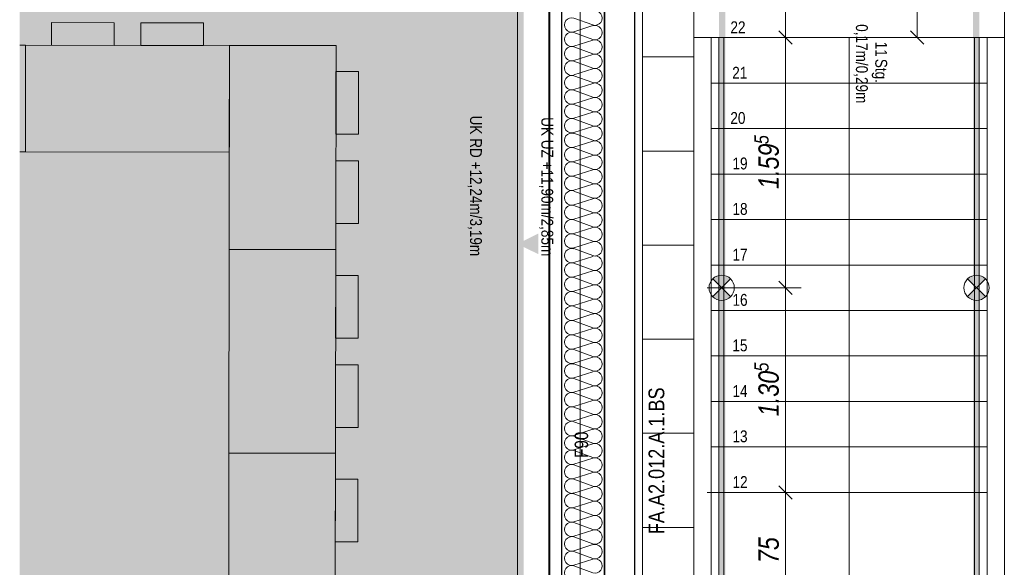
# Model space of a CAD drawing. Extents: x -634 to 300, y 62 to 1102.
# Tile 32 of 125: x -555 to -429, y 443 to 513. Entities that reach past the tile are written whole.
import ezdxf
from ezdxf.lldxf.tags import DXFTag

# ---------------------------------------------------------------- set-up
doc = ezdxf.new("R2010")
doc.units = 0
doc.layers.get('0').update_dxf_attribs({"lineweight": 13})
for name, color, linetype, lineweight, true_color in [('00_ E_ST_Handlaufleuchte', 7, 'Continuous', 13, 0xb2b200), ('00_E_ST_Handlaufleuchte_Bem', 7, 'Continuous', 5, 0x7d7d00), ('00_E_ST_Handlaufleuchte_Kabel', 3, 'Continuous', 18, 0x00ff00), ('00_E_ST_Handlaufleuchte–Handlauf-Position', 7, 'Continuous', 5, 0x0000b2), ('30 -33 Aussenwände- 7 Fassade_ Elemente', 7, 'Continuous', 9, 0x00aacc), ('30 -35 Decken- 1 Konstruktion-Träger- Stahlbeton', 7, 'Continuous', 13, 0x33aa00), ('30 -35 Decken- 2.2 Treppen Außen', 9, 'Continuous', 9, 0x808080), ('60- 61 allgemeine Ausstattung- 1 Möbel', 9, 'Continuous', 9, 0x808080), ('60- 61 allgemeine Ausstattung- 4 Terrassen', 9, 'Continuous', 9, 0x808080), ('70 -72 Beschriftung- 1 Beschriftung allgemein', 7, 'Continuous', 9, 0xff6633), ('70 -76 Bemaßung- 2 Allgemein', 9, 'Continuous', 5, 0x808080), ('iwb_Layout BA_Markierung', 7, 'Continuous', 9, 0xbadcdc)]:
    doc.layers.add(name, color=color, linetype=linetype, lineweight=lineweight, true_color=true_color)
doc.layers.add('70 -71 Achsen- 1 Gebäudeachsen', color=7, linetype='STRICHPUNKT2-A06CPW00L0', lineweight=18)
doc.layers.add('70 -75 Raumstempel- 3 Wandstempel', color=7, linetype='Continuous', lineweight=50)
doc.styles.get("Standard").update_dxf_attribs({"font": 'ARIALN.TTF'})
tags = doc.linetypes.add('grob-A06CPVZVL0', pattern=[14, 3, -8, 3]).pattern_tags.tags
tags[8:9] = [DXFTag(74, 4), DXFTag(75, 0), DXFTag(340, '0'), DXFTag(46, 0.0), DXFTag(50, 0.0), DXFTag(44, 0.0), DXFTag(45, 0.0)]
tags[6:7] = [DXFTag(74, 4), DXFTag(75, 0), DXFTag(340, '0'), DXFTag(46, 0.0), DXFTag(50, 0.0), DXFTag(44, 0.0), DXFTag(45, 0.0)]
tags[4:5] = [DXFTag(74, 4), DXFTag(75, 0), DXFTag(340, '0'), DXFTag(46, 0.0), DXFTag(50, 0.0), DXFTag(44, 0.0), DXFTag(45, 0.0)]
tags = doc.linetypes.add('STRICHPUNKT2-A06CPW00L0', pattern=[12.7, 6.35, -3.175, 0, -3.175]).pattern_tags.tags
tags[10:11] = [DXFTag(74, 4), DXFTag(75, 0), DXFTag(340, '0'), DXFTag(46, 0.0), DXFTag(50, 0.0), DXFTag(44, 0.0), DXFTag(45, 0.0)]
tags[8:9] = [DXFTag(74, 4), DXFTag(75, 0), DXFTag(340, '0'), DXFTag(46, 0.0), DXFTag(50, 0.0), DXFTag(44, 0.0), DXFTag(45, 0.0)]
tags[6:7] = [DXFTag(74, 4), DXFTag(75, 0), DXFTag(340, '0'), DXFTag(46, 0.0), DXFTag(50, 0.0), DXFTag(44, 0.0), DXFTag(45, 0.0)]
tags[4:5] = [DXFTag(74, 4), DXFTag(75, 0), DXFTag(340, '0'), DXFTag(46, 0.0), DXFTag(50, 0.0), DXFTag(44, 0.0), DXFTag(45, 0.0)]

# ---------------------------------------------------------------- blocks, each defined once
blk = doc.blocks.new('Polygon-A06CPVZPL0')
at = {"color": 0, "linetype": 'ByBlock', "lineweight": -2, "ltscale": 0.13}
blk.add_solid([(-490.31, 86.03), (-554.53, 85.86), (-490.15, 1071.44), (-554.53, 1071.44)], dxfattribs=at)
blk = doc.blocks.new('Referenz-A06CPW02L0')
at = {"layer": '30 -33 Aussenwände- 7 Fassade_ Elemente', "color": 0, "linetype": 'grob-A06CPVZVL0', "ltscale": 0.13}
for p, q in [((-428.93, 588.94), (-428.93, 510.28)), ((-428.93, 588.94), (-428.93, 371.88)), ((-468.53, 510.28), (-468.53, 540.08))]:
    blk.add_line(p, q, dxfattribs=at)
at = {"layer": '30 -33 Aussenwände- 7 Fassade_ Elemente', "color": 0, "linetype": 'Continuous', "lineweight": 25, "ltscale": 0.25}
for p, q in [((-479.93, 540.88), (-479.93, 375.88)), ((-485.39, 380.38), (-485.39, 536.38)), ((-479.93, 380.88), (-479.93, 535.88)), ((-476.09, 535.88), (-476.09, 380.88))]:
    blk.add_line(p, q, dxfattribs=at)
at = {"layer": '30 -33 Aussenwände- 7 Fassade_ Elemente', "color": 0, "linetype": 'Continuous', "ltscale": 0.13}
for p, q in [((-475.09, 377.28), (-475.09, 539.48)), ((-486.89, 536.38), (-486.89, 380.38)), ((-483.83, 512.78), (-481.43, 511.9)), ((-481.43, 511.81), (-483.83, 511.03)), ((-483.83, 510.94), (-481.43, 510.06)), ((-481.43, 509.97), (-483.83, 509.2)), ((-483.83, 509.11), (-481.43, 508.22)), ((-481.43, 508.13), (-483.83, 507.36)), ((-483.83, 507.27), (-481.43, 506.38)), ((-481.43, 506.29), (-483.83, 505.52)), ((-483.83, 505.43), (-481.43, 504.54)), ((-481.43, 504.45), (-483.83, 503.68)), ((-483.83, 503.59), (-481.43, 502.7)), ((-481.43, 502.61), (-483.83, 501.84)), ((-483.83, 501.75), (-481.43, 500.86)), ((-481.43, 500.77), (-483.83, 500)), ((-483.83, 499.91), (-481.43, 499.03)), ((-481.43, 498.94), (-483.83, 498.17)), ((-483.83, 498.08), (-481.43, 497.19)), ((-481.43, 497.1), (-483.83, 496.33)), ((-483.83, 496.24), (-481.43, 495.35)), ((-481.43, 495.26), (-483.83, 494.49)), ((-483.83, 494.4), (-481.43, 493.51)), ((-481.43, 493.42), (-483.83, 492.65)), ((-483.83, 492.56), (-481.43, 491.67)), ((-481.43, 491.58), (-483.83, 490.81)), ((-483.83, 490.72), (-481.43, 489.83)), ((-481.43, 489.74), (-483.83, 488.97)), ((-483.83, 488.88), (-481.43, 488)), ((-481.43, 487.91), (-483.83, 487.13)), ((-483.83, 487.04), (-481.43, 486.16)), ((-481.43, 486.07), (-483.83, 485.3)), ((-483.83, 485.21), (-481.43, 484.32)), ((-481.43, 484.23), (-483.83, 483.46)), ((-483.83, 483.37), (-481.43, 482.48)), ((-481.43, 482.39), (-483.83, 481.62)), ((-483.83, 481.53), (-481.43, 480.64)), ((-481.43, 480.55), (-483.83, 479.78)), ((-483.83, 479.69), (-481.43, 478.8)), ((-481.43, 478.71), (-483.83, 477.94)), ((-483.83, 477.85), (-481.43, 476.96)), ((-481.43, 476.87), (-483.83, 476.1)), ((-483.83, 476.01), (-481.43, 475.13)), ((-481.43, 475.04), (-483.83, 474.26)), ((-483.83, 474.17), (-481.43, 473.29)), ((-481.43, 473.2), (-483.83, 472.43)), ((-483.83, 472.34), (-481.43, 471.45)), ((-481.43, 471.36), (-483.83, 470.59)), ((-483.83, 470.5), (-481.43, 469.61)), ((-481.43, 469.52), (-483.83, 468.75)), ((-483.83, 468.66), (-481.43, 467.77)), ((-481.43, 467.68), (-483.83, 466.91)), ((-483.83, 466.82), (-481.43, 465.93)), ((-481.43, 465.84), (-483.83, 465.07)), ((-483.83, 464.98), (-481.43, 464.09)), ((-481.43, 464), (-483.83, 463.23)), ((-483.83, 463.14), (-481.43, 462.26)), ((-481.43, 462.17), (-483.83, 461.39)), ((-483.83, 461.3), (-481.43, 460.42)), ((-481.43, 460.33), (-483.83, 459.56)), ((-483.83, 459.47), (-481.43, 458.58)), ((-481.43, 458.49), (-483.83, 457.72)), ((-483.83, 457.63), (-481.43, 456.74)), ((-481.43, 456.65), (-483.83, 455.88)), ((-483.83, 455.79), (-481.43, 454.9)), ((-481.43, 454.81), (-483.83, 454.04)), ((-483.83, 453.95), (-481.43, 453.06)), ((-481.43, 452.97), (-483.83, 452.2)), ((-483.83, 452.11), (-481.43, 451.22)), ((-481.43, 451.13), (-483.83, 450.36)), ((-483.83, 450.27), (-481.43, 449.39)), ((-481.43, 449.3), (-483.83, 448.52)), ((-483.83, 448.43), (-481.43, 447.55)), ((-481.43, 447.46), (-483.83, 446.69)), ((-483.83, 446.6), (-481.43, 445.71)), ((-481.43, 445.62), (-483.83, 444.85)), ((-483.83, 444.76), (-481.43, 443.87)), ((-481.43, 443.78), (-483.83, 443.01)), ((-483.83, 442.92), (-481.43, 442.03))]:
    blk.add_line(p, q, dxfattribs=at)
for centre, major_axis, end_param in [((-481.15, 512.77), (-0.282, -0.874), 3.764652), ((-484.12, 511.91), (0.282, 0.874), 3.765224), ((-481.15, 510.93), (-0.282, -0.874), 3.764652), ((-484.12, 510.07), (0.282, 0.874), 3.765224), ((-481.15, 509.09), (-0.282, -0.874), 3.764652), ((-484.12, 508.23), (0.282, 0.874), 3.765224), ((-481.15, 507.25), (-0.282, -0.874), 3.764652), ((-484.12, 506.39), (0.282, 0.874), 3.765224), ((-481.15, 505.42), (-0.282, -0.874), 3.764652), ((-484.12, 504.55), (0.282, 0.874), 3.765224), ((-484.12, 502.72), (0.282, 0.874), 3.765224), ((-481.15, 503.58), (-0.282, -0.874), 3.764652), ((-481.15, 501.74), (-0.282, -0.874), 3.764652), ((-484.12, 500.88), (0.282, 0.874), 3.765224), ((-484.12, 499.04), (0.282, 0.874), 3.765224), ((-481.15, 499.9), (-0.282, -0.874), 3.764652), ((-481.15, 498.06), (-0.282, -0.874), 3.764652), ((-484.12, 497.2), (0.282, 0.874), 3.765224), ((-484.12, 495.36), (0.282, 0.874), 3.765224), ((-481.15, 496.22), (-0.282, -0.874), 3.764652), ((-481.15, 494.39), (-0.282, -0.874), 3.764652), ((-484.12, 493.52), (0.282, 0.874), 3.765224), ((-484.12, 491.69), (0.282, 0.874), 3.765224), ((-481.15, 492.55), (-0.282, -0.874), 3.764652), ((-481.15, 490.71), (-0.282, -0.874), 3.764652), ((-484.12, 489.85), (0.282, 0.874), 3.765224), ((-481.15, 488.87), (-0.282, -0.874), 3.764652), ((-484.12, 488.01), (0.282, 0.874), 3.765224), ((-481.15, 487.03), (-0.282, -0.874), 3.764652), ((-484.12, 486.17), (0.282, 0.874), 3.765224), ((-481.15, 485.19), (-0.282, -0.874), 3.764652), ((-484.12, 484.33), (0.282, 0.874), 3.765224), ((-481.15, 483.35), (-0.282, -0.874), 3.764652), ((-484.12, 482.49), (0.282, 0.874), 3.765224), ((-481.15, 481.52), (-0.282, -0.874), 3.764652), ((-484.12, 480.65), (0.282, 0.874), 3.765224), ((-484.12, 478.82), (0.282, 0.874), 3.765224), ((-481.15, 479.68), (-0.282, -0.874), 3.764652), ((-481.15, 477.84), (-0.282, -0.874), 3.764652), ((-484.12, 476.98), (0.282, 0.874), 3.765224), ((-484.12, 475.14), (0.282, 0.874), 3.765224), ((-481.15, 476), (-0.282, -0.874), 3.764652), ((-481.15, 474.16), (-0.282, -0.874), 3.764652), ((-484.12, 473.3), (0.282, 0.874), 3.765224), ((-484.12, 471.46), (0.282, 0.874), 3.765224), ((-481.15, 472.32), (-0.282, -0.874), 3.764652), ((-481.15, 470.48), (-0.282, -0.874), 3.764652), ((-484.12, 469.62), (0.282, 0.874), 3.765224), ((-484.12, 467.78), (0.282, 0.874), 3.765224), ((-481.15, 468.65), (-0.282, -0.874), 3.764652), ((-481.15, 466.81), (-0.282, -0.874), 3.764652), ((-484.12, 465.95), (0.282, 0.874), 3.765224), ((-484.12, 464.11), (0.282, 0.874), 3.765224), ((-481.15, 464.97), (-0.282, -0.874), 3.764652), ((-481.15, 463.13), (-0.282, -0.874), 3.764652), ((-484.12, 462.27), (0.282, 0.874), 3.765224), ((-481.15, 461.29), (-0.282, -0.874), 3.764652), ((-484.12, 460.43), (0.282, 0.874), 3.765224), ((-481.15, 459.45), (-0.282, -0.874), 3.764652), ((-484.12, 458.59), (0.282, 0.874), 3.765224), ((-481.15, 457.61), (-0.282, -0.874), 3.764652), ((-484.12, 456.75), (0.282, 0.874), 3.765224), ((-481.15, 455.78), (-0.282, -0.874), 3.764652), ((-484.12, 454.91), (0.282, 0.874), 3.765224), ((-481.15, 453.94), (-0.282, -0.874), 3.764652), ((-484.12, 453.08), (0.282, 0.874), 3.765224), ((-484.12, 451.24), (0.282, 0.874), 3.765224), ((-481.15, 452.1), (-0.282, -0.874), 3.764652), ((-481.15, 450.26), (-0.282, -0.874), 3.764652), ((-484.12, 449.4), (0.282, 0.874), 3.765224), ((-484.12, 447.56), (0.282, 0.874), 3.765224), ((-481.15, 448.42), (-0.282, -0.874), 3.764652), ((-481.15, 446.58), (-0.282, -0.874), 3.764652), ((-484.12, 445.72), (0.282, 0.874), 3.765224), ((-484.12, 443.88), (0.282, 0.874), 3.765224), ((-481.15, 444.74), (-0.282, -0.874), 3.764652), ((-481.15, 442.91), (-0.282, -0.874), 3.764652), ((-484.12, 442.04), (0.282, 0.874), 3.765224)]:
    blk.add_ellipse(centre, major_axis=major_axis, ratio=1, start_param=0, end_param=end_param, dxfattribs=at)
at = {"layer": '30 -35 Decken- 1 Konstruktion-Träger- Stahlbeton', "color": 0, "linetype": 'grob-A06CPVZVL0', "lineweight": -2, "ltscale": 0.13}
for p, q in [((-491.03, 379.88), (-491.03, 596.88)), ((-483.03, 379.88), (-483.03, 596.88))]:
    blk.add_line(p, q, dxfattribs=at)
at = {"layer": '30 -35 Decken- 2.2 Treppen Außen', "color": 0, "linetype": 'grob-A06CPVZVL0', "ltscale": 0.13}
for p, q in [((-428.93, 510.28), (-468.53, 510.28)), ((-466.33, 510.28), (-468.53, 510.28)), ((-468.53, 510.28), (-468.53, 400.39)), ((-466.33, 504.48), (-466.33, 510.28)), ((-466.33, 399.92), (-466.33, 510.28)), ((-448.73, 396.18), (-448.73, 510.28)), ((-431.13, 504.48), (-431.13, 510.28)), ((-428.93, 510.28), (-431.13, 510.28)), ((-431.13, 510.28), (-431.13, 392.44)), ((-428.93, 391.97), (-428.93, 510.28)), ((-466.33, 498.68), (-466.33, 504.48)), ((-431.13, 504.48), (-466.33, 504.48)), ((-431.13, 498.68), (-431.13, 504.48)), ((-466.33, 492.88), (-466.33, 498.68)), ((-431.13, 498.68), (-466.33, 498.68)), ((-431.13, 492.88), (-431.13, 498.68)), ((-466.33, 487.08), (-466.33, 492.88)), ((-431.13, 492.88), (-466.33, 492.88)), ((-431.13, 487.08), (-431.13, 492.88)), ((-466.33, 481.28), (-466.33, 487.08)), ((-431.13, 487.08), (-466.33, 487.08)), ((-431.13, 481.28), (-431.13, 487.08)), ((-466.33, 475.48), (-466.33, 481.28)), ((-431.13, 481.28), (-466.33, 481.28)), ((-431.13, 475.48), (-431.13, 481.28)), ((-466.33, 469.68), (-466.33, 475.48)), ((-431.13, 475.48), (-466.33, 475.48)), ((-431.13, 469.68), (-431.13, 475.48)), ((-466.33, 463.88), (-466.33, 469.68)), ((-431.13, 469.68), (-466.33, 469.68)), ((-431.13, 463.88), (-431.13, 469.68)), ((-466.33, 458.08), (-466.33, 463.88)), ((-431.13, 463.88), (-466.33, 463.88)), ((-431.13, 458.08), (-431.13, 463.88)), ((-466.33, 452.28), (-466.33, 458.08)), ((-431.13, 458.08), (-466.33, 458.08)), ((-431.13, 452.28), (-431.13, 458.08)), ((-466.33, 422.28), (-466.33, 452.28)), ((-431.13, 452.28), (-466.33, 452.28)), ((-431.13, 422.28), (-431.13, 452.28))]:
    blk.add_line(p, q, dxfattribs=at)
at = {"layer": '30 -35 Decken- 2.2 Treppen Außen', "color": 0, "linetype": 'Continuous', "ltscale": 0.13}
for p, q in [((-468.53, 400.39), (-468.53, 510.28)), ((-468.53, 510.28), (-466.33, 510.28)), ((-466.33, 510.28), (-466.33, 399.92)), ((-465.33, 399.71), (-465.33, 510.28)), ((-465.33, 510.28), (-464.73, 510.28)), ((-464.73, 510.28), (-464.73, 399.58)), ((-432.13, 510.28), (-432.73, 510.28)), ((-432.73, 510.28), (-432.73, 392.78)), ((-432.13, 392.66), (-432.13, 510.28)), ((-428.93, 510.28), (-431.13, 510.28)), ((-431.13, 510.28), (-431.13, 392.44)), ((-428.93, 391.97), (-428.93, 510.28))]:
    blk.add_line(p, q, dxfattribs=at)
at = {"layer": '60- 61 allgemeine Ausstattung- 1 Möbel', "color": 0, "linetype": 'Continuous', "ltscale": 0.13}
for p, q in [((-550.48, 509.32), (-550.47, 512.2)), ((-550.47, 512.2), (-542.47, 512.19)), ((-542.47, 512.19), (-542.48, 509.3)), ((-539.09, 509.3), (-539.08, 512.18)), ((-539.08, 512.18), (-531.08, 512.17)), ((-531.08, 512.17), (-531.09, 509.29)), ((-554.53, 509.32), (-553.78, 509.32)), ((-553.78, 509.32), (-553.8, 495.72)), ((-553.8, 495.72), (-553.78, 509.32)), ((-553.78, 509.32), (-527.78, 509.28)), ((-542.48, 509.3), (-550.48, 509.32)), ((-531.09, 509.29), (-539.09, 509.3)), ((-527.82, 483.28), (-527.78, 509.28)), ((-527.78, 509.28), (-527.8, 495.68)), ((-527.78, 509.28), (-514.18, 509.27)), ((-514.18, 509.27), (-514.22, 483.27)), ((-514.2, 497.96), (-514.19, 505.96)), ((-514.19, 505.96), (-511.31, 505.96)), ((-511.31, 505.96), (-511.32, 497.96)), ((-511.32, 497.96), (-514.2, 497.96)), ((-553.8, 495.72), (-554.53, 495.72)), ((-527.8, 495.68), (-553.8, 495.72)), ((-514.21, 486.57), (-514.2, 494.57)), ((-514.2, 494.57), (-511.32, 494.57)), ((-511.32, 494.57), (-511.33, 486.57)), ((-511.33, 486.57), (-514.21, 486.57)), ((-527.85, 457.28), (-527.82, 483.28)), ((-514.22, 483.27), (-527.82, 483.28)), ((-527.82, 483.28), (-514.22, 483.27)), ((-514.22, 483.27), (-514.25, 457.27)), ((-514.23, 471.96), (-514.22, 479.96)), ((-514.22, 479.96), (-511.34, 479.96)), ((-511.34, 479.96), (-511.35, 471.96)), ((-511.35, 471.96), (-514.23, 471.96)), ((-514.25, 460.57), (-514.24, 468.57)), ((-514.24, 468.57), (-511.36, 468.57)), ((-511.36, 468.57), (-511.37, 460.57)), ((-511.37, 460.57), (-514.25, 460.57)), ((-527.89, 431.28), (-527.85, 457.28)), ((-514.25, 457.27), (-527.85, 457.28)), ((-527.85, 457.28), (-514.25, 457.27)), ((-514.25, 457.27), (-514.29, 431.27)), ((-514.27, 445.96), (-514.26, 453.96)), ((-514.26, 453.96), (-511.38, 453.96)), ((-511.38, 453.96), (-511.39, 445.96)), ((-511.39, 445.96), (-514.27, 445.96))]:
    blk.add_line(p, q, dxfattribs=at)
at = {"layer": '60- 61 allgemeine Ausstattung- 4 Terrassen', "color": 0}
for p, q in [((-475.09, 540.08), (-475.09, 377.28)), ((-468.53, 364.28), (-468.53, 540.08)), ((-475.09, 507.82), (-468.53, 507.82)), ((-475.09, 495.82), (-468.53, 495.82)), ((-475.09, 483.82), (-468.53, 483.82)), ((-475.09, 471.82), (-468.53, 471.82)), ((-475.09, 459.82), (-468.53, 459.82)), ((-475.09, 447.82), (-468.53, 447.82))]:
    blk.add_line(p, q, dxfattribs=at)
at = {"layer": '60- 61 allgemeine Ausstattung- 4 Terrassen', "color": 0, "linetype": 'grob-A06CPVZVL0', "ltscale": 0.13}
blk.add_line((-468.53, 510.28), (-468.53, 540.08), dxfattribs=at)
at = {"layer": '70 -71 Achsen- 1 Gebäudeachsen', "color": 0, "linetype": 'STRICHPUNKT2-A06CPW00L0', "ltscale": 0.18}
blk.add_line((-487.03, 1075.82), (-487.03, 76.38), dxfattribs=at)
at = {"layer": '70 -76 Bemaßung- 2 Allgemein', "color": 0, "lineweight": 0}
for points in [[(-493.7, 482.65), (-491.03, 483.98), (-493.7, 485.32)], [(-488.36, 482.65), (-491.03, 483.98), (-488.36, 485.32)]]:
    blk.add_solid(points, dxfattribs=at)
at = {"layer": '30 -35 Decken- 2.2 Treppen Außen', "color": 0, "linetype": 'ByBlock', "ltscale": 0.13, "char_height": 1.5103, "attachment_point": 1}
for s, insert, rotation in [('{\\fArial Narrow;22}', (-463.87, 512.36), 0.001), ('{\\fArial Narrow;0,17m/0,29m}', (-446.35, 512), 270.001), ('{\\fArial Narrow;11}', (-443.88, 509.77), 270.001), ('{\\fArial Narrow;Stg.}', (-443.88, 507.58), 270.001), ('{\\fArial Narrow;21}', (-463.64, 506.56), 0.001), ('{\\fArial Narrow;20}', (-463.88, 500.79), 0.001), ('{\\fArial Narrow;19}', (-463.61, 494.99), 0.001), ('{\\fArial Narrow;18}', (-463.61, 489.19), 0.001), ('{\\fArial Narrow;17}', (-463.61, 483.36), 0.001), ('{\\fArial Narrow;16}', (-463.61, 477.59), 0.001), ('{\\fArial Narrow;15}', (-463.62, 471.79), 0.001), ('{\\fArial Narrow;14}', (-463.61, 465.96), 0.001), ('{\\fArial Narrow;13}', (-463.61, 460.19), 0.001), ('{\\fArial Narrow;12}', (-463.6, 454.36), 0.001)]:
    blk.add_mtext(s, dxfattribs=dict(at, insert=insert, rotation=rotation))
at = {"layer": '70 -72 Beschriftung- 1 Beschriftung allgemein', "color": 0, "linetype": 'Continuous', "ltscale": 0.13, "insert": (-474.32, 446.95), "char_height": 2.0138, "attachment_point": 1, "rotation": 90}
blk.add_mtext('{\\fArial Narrow;FA.A2.012.A.1.BS}', dxfattribs=at)
at = {"layer": '70 -75 Raumstempel- 3 Wandstempel', "color": 0, "linetype": 'Continuous', "ltscale": 0.5, "insert": (-483.74, 456.66), "char_height": 1.7117, "attachment_point": 1, "rotation": 90}
blk.add_mtext('{\\fArial Narrow;F90}', dxfattribs=at)
at = {"layer": '70 -76 Bemaßung- 2 Allgemein', "color": 0, "linetype": 'Continuous', "ltscale": 0.13, "char_height": 1.5103, "attachment_point": 1, "rotation": 270}
for s, insert in [('{\\fArial Narrow;UK RD +12,24m/3,19m}', (-495.58, 500.34)), ('{\\fArial Narrow;UK UZ +11,90m/2,85m}', (-486.48, 500.14))]:
    blk.add_mtext(s, dxfattribs=dict(at, insert=insert))
blk = doc.blocks.new('Blockreferenz-A06CPW08L0')
at = {"lineweight": -2}
for points in [[(-432.47, 478.38), (-433.61, 479.52), (-433.28, 479.78), (-432.89, 479.94), (-432.47, 479.99), (-432.06, 479.94), (-431.67, 479.78), (-431.34, 479.52)], [(-433.61, 477.25), (-432.47, 478.38), (-431.34, 477.25), (-431.67, 476.99), (-432.06, 476.83), (-432.47, 476.77), (-432.89, 476.83), (-433.28, 476.99)]]:
    blk.add_hatch(color=0, dxfattribs=at).paths.add_polyline_path(points)
at = {"color": 0, "lineweight": -2}
for p, q in [((-431.34, 477.25), (-433.61, 479.52)), ((-433.61, 477.25), (-431.34, 479.52))]:
    blk.add_line(p, q, dxfattribs=at)
blk.add_circle((-432.47, 478.38), 1.61, dxfattribs=at)
blk = doc.blocks.new('Blockreferenz-A06CPW0OL0')
at = {"lineweight": -2}
for points in [[(-464.99, 478.38), (-466.13, 479.52), (-465.8, 479.78), (-465.41, 479.94), (-464.99, 479.99), (-464.58, 479.94), (-464.19, 479.78), (-463.86, 479.52)], [(-466.13, 477.25), (-464.99, 478.38), (-463.86, 477.25), (-464.19, 476.99), (-464.58, 476.83), (-464.99, 476.77), (-465.41, 476.83), (-465.8, 476.99)]]:
    blk.add_hatch(color=0, dxfattribs=at).paths.add_polyline_path(points)
at = {"color": 0, "lineweight": -2}
for p, q in [((-463.86, 477.25), (-466.13, 479.52)), ((-466.13, 477.25), (-463.86, 479.52))]:
    blk.add_line(p, q, dxfattribs=at)
blk.add_circle((-464.99, 478.38), 1.61, dxfattribs=at)
blk = doc.blocks.new('Maß-A06CPW12L0')
at = {"color": 0, "linetype": 'ByBlock', "lineweight": -2, "ltscale": 0.13}
for p, q in [((-454.83, 452.28), (-466.83, 452.28)), ((-457.68, 453.13), (-455.98, 451.43)), ((-456.83, 437.28), (-456.83, 452.28)), ((-454.83, 437.28), (-466.83, 437.28)), ((-457.68, 438.13), (-455.98, 436.43))]:
    blk.add_line(p, q, dxfattribs=at)
at = {"color": 0, "linetype": 'ByBlock', "lineweight": -2, "ltscale": 0.13, "insert": (-460.3, 443.26), "char_height": 2.6, "attachment_point": 1, "rotation": 90}
blk.add_mtext('{\\fArial Narrow|b0|i1;75}', dxfattribs=at)
blk = doc.blocks.new('Polygon-A06CPW1EL0')
at = {"color": 0, "linetype": 'ByBlock', "lineweight": -2, "ltscale": 0.13}
blk.add_solid([(-432.13, 364.28), (-432.93, 364.28), (-432.13, 593.08), (-432.93, 593.08)], dxfattribs=at)
blk = doc.blocks.new('Polygon-A06CPW1GL0')
at = {"linetype": 'ByBlock', "lineweight": -2, "ltscale": 0.13}
blk.add_hatch(color=0, dxfattribs=at).paths.add_polyline_path([(-465.33, 364.28), (-465.33, 543.28), (-475.09, 543.28), (-475.09, 544.08), (-464.53, 544.08), (-464.53, 364.28)])
blk = doc.blocks.new('Maß-A06CPW1OL0')
at = {"color": 0, "linetype": 'ByBlock', "lineweight": -2, "ltscale": 0.13}
for p, q in [((-457.68, 479.23), (-455.98, 477.53)), ((-454.83, 478.38), (-466.83, 478.38)), ((-456.83, 452.28), (-456.83, 478.38)), ((-458.83, 452.28), (-446.83, 452.28)), ((-457.68, 453.13), (-455.98, 451.43))]:
    blk.add_line(p, q, dxfattribs=at)
at = {"color": 0, "linetype": 'ByBlock', "lineweight": -2, "ltscale": 0.13, "attachment_point": 1, "rotation": 90}
for s, insert, char_height in [('{\\fArial Narrow|b0|i1;5}', (-460.82, 467.69), 1.82), ('{\\fArial Narrow|b0|i1;1.30}', (-460.3, 461.99), 2.6)]:
    blk.add_mtext(s, dxfattribs=dict(at, insert=insert, char_height=char_height))
blk = doc.blocks.new('Maß-A06CPW1QL0')
at = {"color": 0, "linetype": 'ByBlock', "lineweight": -2, "ltscale": 0.13}
for p, q in [((-454.83, 510.28), (-466.83, 510.28)), ((-457.68, 511.13), (-455.98, 509.43)), ((-456.83, 478.38), (-456.83, 510.28)), ((-457.68, 479.23), (-455.98, 477.53)), ((-454.83, 478.38), (-466.83, 478.38))]:
    blk.add_line(p, q, dxfattribs=at)
at = {"color": 0, "linetype": 'ByBlock', "lineweight": -2, "ltscale": 0.13, "attachment_point": 1, "rotation": 90}
for s, insert, char_height in [('{\\fArial Narrow|b0|i1;5}', (-460.82, 496.69), 1.82), ('{\\fArial Narrow|b0|i1;1.59}', (-460.3, 490.98), 2.6)]:
    blk.add_mtext(s, dxfattribs=dict(at, insert=insert, char_height=char_height))
blk = doc.blocks.new('Maß-A06CPW1SL0')
at = {"color": 0, "linetype": 'ByBlock', "lineweight": -2, "ltscale": 0.13}
for p, q in [((-454.83, 530.27), (-466.83, 530.27)), ((-457.68, 531.12), (-455.98, 529.42)), ((-456.83, 510.28), (-456.83, 530.27)), ((-454.83, 510.28), (-466.83, 510.28)), ((-457.68, 511.13), (-455.98, 509.43))]:
    blk.add_line(p, q, dxfattribs=at)
at = {"color": 0, "linetype": 'ByBlock', "lineweight": -2, "ltscale": 0.13, "insert": (-460.3, 517.61), "char_height": 2.6, "attachment_point": 1, "rotation": 90}
blk.add_mtext('{\\fArial Narrow|b0|i1;1.00}', dxfattribs=at)
blk = doc.blocks.new('Maß-A06CPW20L0')
at = {"color": 0, "linetype": 'ByBlock', "lineweight": -2, "ltscale": 0.13}
for p, q in [((-442.03, 532.88), (-430.03, 532.88)), ((-440.88, 533.73), (-439.18, 532.03)), ((-440.03, 510.28), (-440.03, 532.88)), ((-442.03, 510.28), (-430.03, 510.28)), ((-440.88, 511.13), (-439.18, 509.43))]:
    blk.add_line(p, q, dxfattribs=at)
at = {"color": 0, "linetype": 'ByBlock', "lineweight": -2, "ltscale": 0.13, "insert": (-443.5, 518.91), "char_height": 2.6, "attachment_point": 1, "rotation": 90}
blk.add_mtext('{\\fArial Narrow|b0|i1;1.13}', dxfattribs=at)
blk = doc.blocks.new('Polylinie-A06CPW2CL0')
at = {"color": 0, "linetype": 'ByBlock', "lineweight": -2, "ltscale": 0.18}
for points in [[(-465.09, 530.27), (-464.89, 530.27), (-465.09, 510.28), (-464.89, 510.28)], [(-465.09, 510.28), (-464.89, 510.28), (-465.09, 364.28), (-464.89, 364.28)]]:
    blk.add_solid(points, dxfattribs=at)
blk = doc.blocks.new('Polylinie-A06CPW2GL0')
at = {"color": 0, "linetype": 'ByBlock', "lineweight": -2, "ltscale": 0.18}
for points in [[(-432.63, 532.88), (-432.43, 532.88), (-432.63, 510.28), (-432.43, 510.28)], [(-432.63, 510.28), (-432.43, 510.28), (-432.63, 364.28), (-432.43, 364.28)]]:
    blk.add_solid(points, dxfattribs=at)

msp = doc.modelspace()

# ---------------------------------------------------------------- block references
at = {"color": 8, "lineweight": 13, "ltscale": 0.13, "true_color": 0x808080}
msp.add_blockref('Referenz-A06CPW02L0', (0, 0), dxfattribs=at)
at = {"layer": '00_ E_ST_Handlaufleuchte', "ltscale": 0.13}
for name in ['Blockreferenz-A06CPW0OL0', 'Blockreferenz-A06CPW08L0']:
    msp.add_blockref(name, (0, 0), dxfattribs=at)
at = {"layer": '00_E_ST_Handlaufleuchte_Bem', "ltscale": 0.13}
for name in ['Maß-A06CPW20L0', 'Maß-A06CPW1SL0', 'Maß-A06CPW1QL0', 'Maß-A06CPW1OL0', 'Maß-A06CPW12L0']:
    msp.add_blockref(name, (0, 0), dxfattribs=at)
at = {"layer": '00_E_ST_Handlaufleuchte_Kabel', "ltscale": 0.18}
for name in ['Polylinie-A06CPW2GL0', 'Polylinie-A06CPW2CL0']:
    msp.add_blockref(name, (0, 0), dxfattribs=at)
at = {"layer": '00_E_ST_Handlaufleuchte–Handlauf-Position', "ltscale": 0.13}
for name in ['Polygon-A06CPW1EL0', 'Polygon-A06CPW1GL0']:
    msp.add_blockref(name, (0, 0), dxfattribs=at)
at = {"layer": 'iwb_Layout BA_Markierung', "ltscale": 0.13}
msp.add_blockref('Polygon-A06CPVZPL0', (0, 0), dxfattribs=at)

doc.saveas('drawing.dxf')
